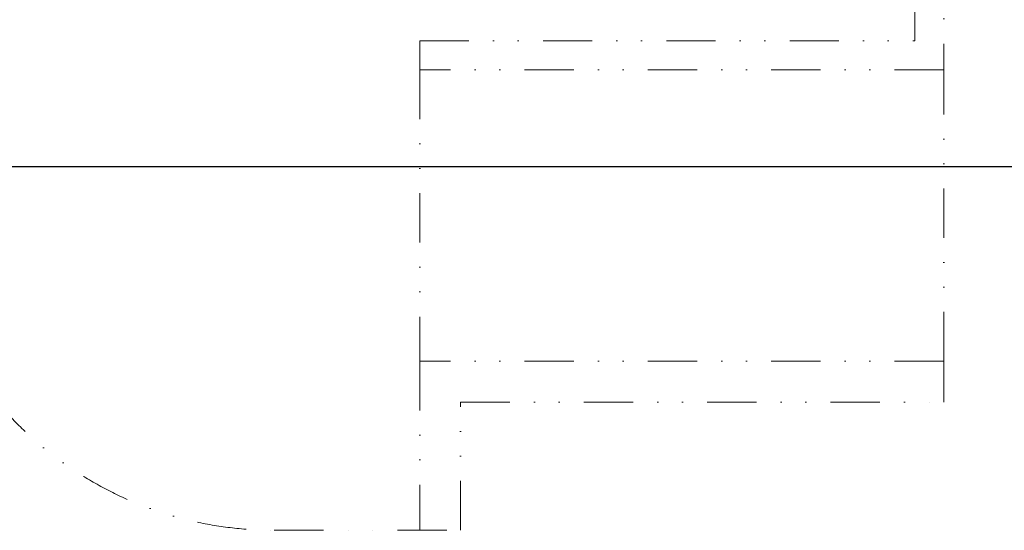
# Model space of a CAD drawing. Header units: millimetres. Extents: x 2424458 to 5109721, y -2781114 to -1335434.
# Tile 9 of 59: x 2482342 to 2487414, y -1420998 to -1418370. Entities that reach past the tile are written whole.
import ezdxf

# ---------------------------------------------------------------- set-up
doc = ezdxf.new("R2010")
doc.units = ezdxf.units.MM
doc.header["$LTSCALE"] = 20
doc.header["$MEASUREMENT"] = 0
doc.linetypes.add('DIVIDE', pattern=[31.75, 12.7, -6.35, 0, -6.35, 0, -6.35])
doc.layers.add('Rámečky', color=7, linetype='Continuous', lineweight=25)
doc.layers.add('slepak nový', color=252, linetype='Continuous')

# ---------------------------------------------------------------- blocks, each defined once
blk = doc.blocks.new('*U727', base_point=(31500, 0))
at = {"layer": 'Rámečky', "linetype": 'Continuous'}
blk.add_line((0, 0), (31500, 0), dxfattribs=at)

msp = doc.modelspace()

# ---------------------------------------------------------------- linework, layer by layer
at = {"layer": 'slepak nový', "linetype": 'DIVIDE', "lineweight": 13}
for p, q in [((2486952.5, -1418478.8), (2486952.5, -1417858.5)), ((2487102.5, -1417858.5), (2487102.5, -1418628.5)), ((2484402.5, -1418628.5), (2484402.5, -1418478.5)), ((2484402.5, -1418478.5), (2486952.5, -1418478.8)), ((2487102.5, -1418628.5), (2484402.5, -1418628.5)), ((2484402.5, -1418628.5), (2484402.5, -1420128.5)), ((2487102.5, -1420128.5), (2487102.5, -1418628.5)), ((2487102.5, -1420128.5), (2484402.5, -1420128.5)), ((2484402.5, -1420128.5), (2484402.5, -1420998.5)), ((2487102.5, -1420338.5), (2487102.5, -1420128.5)), ((2484612.5, -1420998.5), (2484612.5, -1420338.5)), ((2484612.5, -1420338.5), (2487102.5, -1420338.5)), ((2483652.5, -1420998.5), (2484612.5, -1420998.5))]:
    msp.add_line(p, q, dxfattribs=at)
msp.add_arc((2483652.5, -1419128.5), 1870, 180, 270, dxfattribs=at)

# ---------------------------------------------------------------- block references
at = {"layer": 'Rámečky'}
msp.add_blockref('*U727', (2499379.5, -1419126.6), dxfattribs=at)

doc.saveas('drawing.dxf')
